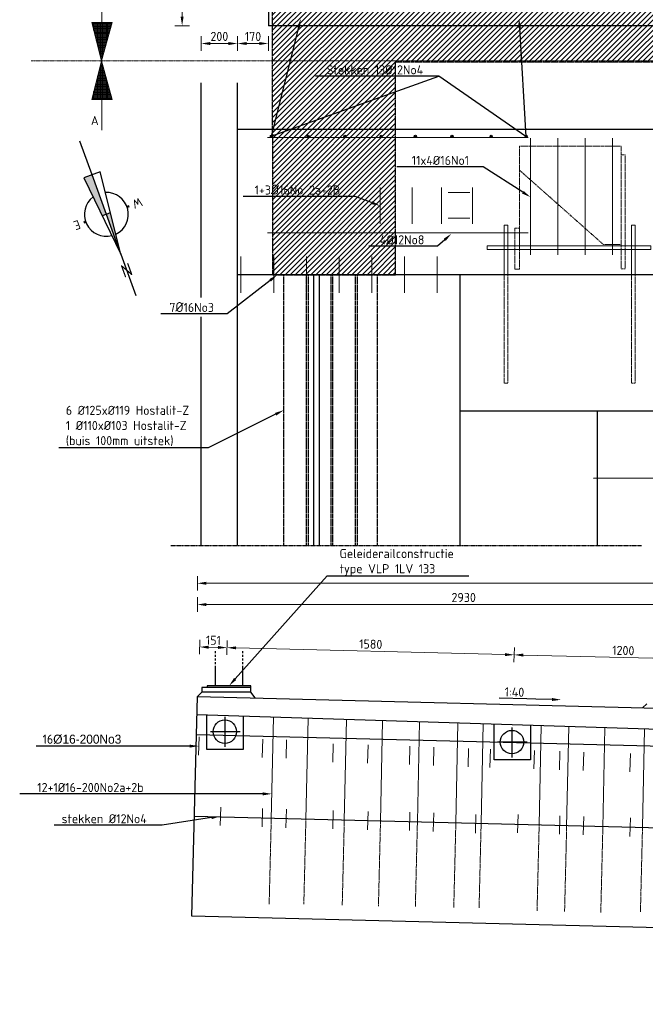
# Model space of a CAD drawing. Header units: millimetres. Extents: x -8028558 to 327273, y -63352 to 83293.
# Tile 154 of 195: x 241757 to 245199, y 4980 to 10398. Entities that reach past the tile are written whole.
import ezdxf
from ezdxf import colors
from ezdxf.entities.mleader import LeaderData, LeaderLine
from ezdxf.math import Vec2, Vec3

# ---------------------------------------------------------------- set-up
doc = ezdxf.new("R2010")
doc.units = ezdxf.units.MM
doc.linetypes.add('NLCS-HIDDEN', pattern=[4, 2, -2])
doc.linetypes.add('XX-AFBREEK', pattern=[7, 4, -1, 1, -1])
for name, color, linetype, lineweight in [('B-CO-BC-AFBREEKLIJN-G', 7, 'XX-AFBREEK', 18), ('B-CO-BC-AFBREEKLIJN-GD', 7, 'XX-AFBREEK', 25), ('B-CO-BC-BETONVORM-GD', 90, 'Continuous', 25), ('B-CO-BC-BETONVORM_GEWAPEND-T70', 210, 'Continuous', 70), ('B-CO-BC-STORTNAAD-GD', 10, 'BC-STORTNAAD', 25), ('B-CO-BC-WAPENING-G', 170, 'Continuous', 18), ('B-CO-BC-WAPENING-GD', 130, 'Continuous', 25), ('B-CO-BC-WAPENING_HOOFDWAPENING-G', 170, 'Continuous', 18), ('B-CO-BC-WAPENING_HOOFDWAPENING-GN', 140, 'NLCS-HIDDEN', 13), ('B-CO-KL-OVERIG_MANTELBUIS - CENTREERLIJN-GD', 8, 'NLCS-HIDDEN', 25), ('N-CO-BC-WAPENING_LOOPLIJN-G', 10, 'Continuous', 18), ('X-XX-AL-M', 7, 'Continuous', 18), ('X-XX-AL-ORIENTATIE-S', 7, 'Continuous', 25), ('X-XX-AL-VERWIJZING-T25', 7, 'Continuous', 25)]:
    doc.layers.add(name, color=color, linetype=linetype, lineweight=lineweight)
doc.layers.add('B-CO-BC-KABELGOOT-A', color=253, linetype='Continuous', lineweight=25, transparency=0.6)
doc.styles.add('NLCS-ISO', font='NLCS-ISO.ttf')
doc.styles.add('NLCS-ISO-MM20-T25', font='NLCS-ISO.ttf', dxfattribs={"height": 50})
doc.linetypes.add('BC-STORTNAAD', pattern='A,15,-1,[175,NLCS.SHX,S=1,R=0,X=0,Y=0],-1', length=17)
doc.dimstyles.new('NLCS-MM20-T25-PIJL_L0_H4', dxfattribs={"dimscale": 20, "dimtxt": 2.5, "dimasz": 2.5, "dimexe": 2, "dimexo": 2, "dimgap": 0.7, "dimtad": 1, "dimdec": 0, "dimzin": 0, "dimdsep": 46, "dimtxsty": 'NLCS-ISO-MM20-T25', "dimcen": 0, "dimdle": 2, "dimclrd": 256, "dimclre": 256, "dimclrt": 256, "dimadec": 4, "dimazin": 0, "dimtfac": 1, "dimtdec": 3, "dimtofl": 0, "dimtmove": 0, "dimatfit": 3, "dimfxl": 2, "dimfxlon": 1, "dimtfillclr": 256, "dimtolj": 1, "dimtzin": 0, "dimlwd": -1, "dimlwe": -1, "dimarcsym": 0})
pattern_1 = [(270, (78512.6045, 1678521.06), (6.985, -1e-15), [5.08, -1.905]), (360, (78512.6045, 1678521.06), (2e-15, 6.985), [5.08, -1.905])]

# ---------------------------------------------------------------- blocks, each defined once
blk = doc.blocks.new('*D1237')
at = {"layer": 'X-XX-AL-M', "transparency": 16777216}
for p, q in [((242690.7, 11984.2), (242610.7, 11984.2)), ((242650.7, 10414.7), (242650.7, 11934.2)), ((242690.7, 10364.7), (242610.7, 10364.7))]:
    blk.add_line(p, q, dxfattribs=at)
for points in [[(242642.4, 11934.2), (242659, 11934.2), (242650.7, 11984.2)], [(242642.4, 10414.7), (242659, 10414.7), (242650.7, 10364.7)]]:
    blk.add_solid(points, dxfattribs=at)
at = {"layer": 'X-XX-AL-M', "transparency": 16777216, "insert": (242611.7, 11174.5), "char_height": 50, "attachment_point": 5, "rotation": 90, "style": 'NLCS-ISO-MM20-T25'}
blk.add_mtext('\\A1;1620', dxfattribs=at)
blk = doc.blocks.new('*U827')
at = {"layer": 'B-CO-BC-WAPENING_HOOFDWAPENING-G', "flags": 128}
blk.add_lwpolyline([(0, 100), (0, -100)], dxfattribs=at)
blk = doc.blocks.new('*U828')
at = {"layer": 'X-XX-AL-VERWIJZING-T25', "color": 0, "linetype": 'ByBlock', "lineweight": -2, "transparency": 16777216}
for p in [(-1080, 0), (-900, 0), (-720, 0), (-540, 0), (-360, 0), (-180, 0), (0, 0)]:
    blk.add_blockref('*U827', p, dxfattribs=at)
blk = doc.blocks.new('*D1275')
at = {"layer": 'X-XX-AL-M', "transparency": 16777216}
for p, q in [((242755.6, 10227.1), (242755.6, 10307.1)), ((242955.6, 10227.1), (242955.6, 10307.1)), ((242805.6, 10267.1), (242905.6, 10267.1))]:
    blk.add_line(p, q, dxfattribs=at)
for points in [[(242805.6, 10275.4), (242805.6, 10258.8), (242755.6, 10267.1)], [(242905.6, 10275.4), (242905.6, 10258.8), (242955.6, 10267.1)]]:
    blk.add_solid(points, dxfattribs=at)
at = {"layer": 'X-XX-AL-M', "transparency": 16777216, "insert": (242855.6, 10306.1), "char_height": 50, "attachment_point": 5, "style": 'NLCS-ISO-MM20-T25'}
blk.add_mtext('\\A1;200', dxfattribs=at)
blk = doc.blocks.new('*D1276')
at = {"layer": 'X-XX-AL-M', "transparency": 16777216}
for p, q in [((242955.6, 10227.1), (242955.6, 10307.1)), ((243125.6, 10307.1), (243125.6, 10227.1)), ((243005.6, 10267.1), (243075.6, 10267.1))]:
    blk.add_line(p, q, dxfattribs=at)
for points in [[(243005.6, 10275.4), (243005.6, 10258.8), (242955.6, 10267.1)], [(243075.6, 10275.4), (243075.6, 10258.8), (243125.6, 10267.1)]]:
    blk.add_solid(points, dxfattribs=at)
at = {"layer": 'X-XX-AL-M', "transparency": 16777216, "insert": (243040.6, 10306.1), "char_height": 50, "attachment_point": 5, "style": 'NLCS-ISO-MM20-T25'}
blk.add_mtext('\\A1;170', dxfattribs=at)
blk = doc.blocks.new('*D965')
at = {"layer": 'X-XX-AL-M', "transparency": 16777216}
for p, q in [((242734.8, 7257.1), (242734.8, 7337.1)), ((262309.8, 7257.1), (262309.8, 7337.1)), ((262259.8, 7297.1), (242784.8, 7297.1))]:
    blk.add_line(p, q, dxfattribs=at)
for points in [[(242784.8, 7305.4), (242784.8, 7288.8), (242734.8, 7297.1)], [(262259.8, 7305.4), (262259.8, 7288.8), (262309.8, 7297.1)]]:
    blk.add_solid(points, dxfattribs=at)
at = {"layer": 'X-XX-AL-M', "transparency": 16777216, "insert": (252522.3, 7336.1), "char_height": 50, "attachment_point": 5, "style": 'NLCS-ISO-MM20-T25'}
blk.add_mtext('\\A1;19575', dxfattribs=at)
blk = doc.blocks.new('*D1325')
at = {"layer": 'X-XX-AL-M', "transparency": 16777216}
for p, q in [((242734.8, 7140), (242734.8, 7220)), ((245664.4, 7140), (245664.4, 7220)), ((245614.4, 7180), (242784.8, 7180))]:
    blk.add_line(p, q, dxfattribs=at)
for points in [[(242784.8, 7188.3), (242784.8, 7171.6), (242734.8, 7180)], [(245614.4, 7188.3), (245614.4, 7171.6), (245664.4, 7180)]]:
    blk.add_solid(points, dxfattribs=at)
at = {"layer": 'X-XX-AL-M', "transparency": 16777216, "insert": (244199.6, 7219), "char_height": 50, "attachment_point": 5, "style": 'NLCS-ISO-MM20-T25'}
blk.add_mtext('\\A1;2930', dxfattribs=at)
blk = doc.blocks.new('*D978')
at = {"layer": 'X-XX-AL-M', "transparency": 16777216}
for p, q in [((244476.3, 6863.4), (244478.3, 6943.3)), ((245626.4, 6874.6), (244527.3, 6902.1)), ((245675.4, 6833.4), (245677.4, 6913.4))]:
    blk.add_line(p, q, dxfattribs=at)
for points in [[(244527.5, 6910.4), (244527.1, 6893.8), (244477.3, 6903.3)], [(245626.6, 6882.9), (245626.2, 6866.3), (245676.4, 6873.4)]]:
    blk.add_solid(points, dxfattribs=at)
at = {"layer": 'X-XX-AL-M', "transparency": 16777216, "insert": (245077.8, 6927.3), "char_height": 50, "attachment_point": 5, "rotation": 358.5679, "style": 'NLCS-ISO-MM20-T25'}
blk.add_mtext('\\A1;1200', dxfattribs=at)
blk = doc.blocks.new('*D979')
at = {"layer": 'X-XX-AL-M', "transparency": 16777216}
for p, q in [((242896.7, 6902.8), (242898.7, 6982.8)), ((244427.3, 6904.6), (242947.7, 6941.6)), ((244476.3, 6863.4), (244478.3, 6943.3))]:
    blk.add_line(p, q, dxfattribs=at)
for points in [[(242947.9, 6949.9), (242947.5, 6933.3), (242897.7, 6942.8)], [(244427.5, 6912.9), (244427.1, 6896.3), (244477.3, 6903.3)]]:
    blk.add_solid(points, dxfattribs=at)
at = {"layer": 'X-XX-AL-M', "transparency": 16777216, "insert": (243688.5, 6962.1), "char_height": 50, "attachment_point": 5, "rotation": 358.5679, "style": 'NLCS-ISO-MM20-T25'}
blk.add_mtext('\\A1;1580', dxfattribs=at)
blk = doc.blocks.new('*D980')
at = {"layer": 'X-XX-AL-M', "transparency": 16777216}
for p, q in [((242745.7, 6906.6), (242747.7, 6986.6)), ((242847.8, 6944.1), (242796.6, 6945.4)), ((242896.7, 6902.8), (242898.7, 6982.8))]:
    blk.add_line(p, q, dxfattribs=at)
for points in [[(242796.9, 6953.7), (242796.4, 6937), (242746.7, 6946.6)], [(242848, 6952.4), (242847.5, 6935.7), (242897.7, 6942.8)]]:
    blk.add_solid(points, dxfattribs=at)
at = {"layer": 'X-XX-AL-M', "transparency": 16777216, "insert": (242823.2, 6983.7), "char_height": 50, "attachment_point": 5, "rotation": 358.5679, "style": 'NLCS-ISO-MM20-T25'}
blk.add_mtext('\\A1;151', dxfattribs=at)
blk = doc.blocks.new('Noordpeil')
at = {"linetype": 'Continuous'}
h = blk.add_hatch(color=256, dxfattribs=at)
h.paths.add_polyline_path([(0, 11.61), (-1.21, 0), (0, 0)])
h.paths.add_polyline_path([(1.21, 0), (0, 0), (0, -11.61), (2.42, -11.61)])
for p, q in [((0, 11.61), (0, 23.71)), ((0, -11.61), (0, -21.42))]:
    blk.add_line(p, q)
for p, q in [((0, 11.61), (0, -11.61)), ((-1.21, 0), (1.21, 0))]:
    blk.add_line(p, q, dxfattribs=at)
at = {"color": 1, "lineweight": 50}
for p, q in [((-6.04, 0), (-6.65, 0)), ((6.04, 0), (6.65, 0))]:
    blk.add_line(p, q, dxfattribs=at)
at = {"linetype": 'Continuous'}
blk.add_lwpolyline([(-2.42, -11.61), (2.42, -11.61), (0, 11.61)], close=True, dxfattribs=at)
for start, end in [(95.5295, 252.5813), (287.4187, 84.4705)]:
    blk.add_arc((0, 0), 6.04, start, end)
at = {"linetype": 'Continuous', "style": 'NLCS-ISO'}
for s, insert, char_height, width, attachment_point in [('{\\fNLCS-ISO|b1|i0|c0|p34;N}', (0, 16.31), 3.5, 2.175, 5), ('{\\fNLCS-ISO|b1|i0|c0|p34;W}', (-7.75, 0), 2.5, 1.8322, 6), ('{\\fNLCS-ISO|b1|i0|c0|p34;E}', (7.75, 0), 2.5, 1.1297, 4)]:
    blk.add_mtext(s, dxfattribs=dict(at, insert=insert, char_height=char_height, width=width, attachment_point=attachment_point))

msp = doc.modelspace()

# ---------------------------------------------------------------- hatches: boundary and pattern name
at = {"layer": 'B-CO-BC-BETONVORM-GD', "true_color": 0x939598}
h = msp.add_hatch(color=252, dxfattribs=at)
h.dxf.hatch_style = 1
h.paths.add_polyline_path([(243148.1, 9756.4, -1), (243136.1, 9756.4, -1)])
h = msp.add_hatch(color=252, dxfattribs=at)
h.dxf.hatch_style = 1
h.paths.add_polyline_path([(243350.2, 9756.4, -1), (243338.2, 9756.4, -1)])
h = msp.add_hatch(color=252, dxfattribs=at)
h.dxf.hatch_style = 1
h.paths.add_polyline_path([(243552.2, 9756.4, -1), (243540.2, 9756.4, -1)])
h = msp.add_hatch(color=252, dxfattribs=at)
h.dxf.hatch_style = 1
h.paths.add_polyline_path([(243751.6, 9756.4, -1), (243739.6, 9756.4, -1)])
h = msp.add_hatch(color=252, dxfattribs=at)
h.dxf.hatch_style = 1
h.paths.add_polyline_path([(243939.7, 9756.4, -1), (243927.7, 9756.4, -1)])
h = msp.add_hatch(color=252, dxfattribs=at)
h.dxf.hatch_style = 1
h.paths.add_polyline_path([(244141.1, 9756.4, -1), (244129.1, 9756.4, -1)])
h = msp.add_hatch(color=252, dxfattribs=at)
h.dxf.hatch_style = 1
h.paths.add_polyline_path([(244357, 9756.4, -1), (244345, 9756.4, -1)])
h = msp.add_hatch(color=252, dxfattribs=at)
h.dxf.hatch_style = 1
h.paths.add_polyline_path([(244549, 9756.4, -1), (244537, 9756.4, -1)])
at = {"layer": 'N-CO-BC-WAPENING_LOOPLIJN-G', "ltscale": 500, "true_color": 0x636466}
h = msp.add_hatch(dxfattribs=at)
h.set_pattern_fill('ANGLE', color=251, angle=-90)
h.set_pattern_definition(pattern_1)
h.paths.add_polyline_path([(242266, 10383.4), (242153.4, 10383.4), (242206.2, 10172), (242206.5, 10172)])
h = msp.add_hatch(dxfattribs=at)
h.set_pattern_fill('ANGLE', color=251, angle=-90)
h.set_pattern_definition(pattern_1)
h.paths.add_polyline_path([(242266, 9959.5), (242153.4, 9959.5), (242206.2, 10170.9), (242206.5, 10170.9)])

# ---------------------------------------------------------------- linework, layer by layer
at = {"layer": 'B-CO-BC-AFBREEKLIJN-G', "flags": 128}
msp.add_lwpolyline([(263813.8, 10171.4), (241819.5, 10171.4)], dxfattribs=at)
at = {"layer": 'B-CO-BC-AFBREEKLIJN-GD', "flags": 128}
msp.add_lwpolyline([(242588.1, 7504.3), (245178.1, 7504.3)], dxfattribs=at)
at = {"layer": 'B-CO-BC-BETONVORM-GD', "flags": 128}
for points in [[(243125.6, 13602.3), (243125.6, 10364.7)], [(262329.6, 10364.7), (243125.6, 10364.7)], [(242755.6, 7504.3), (242755.6, 10050.6)], [(242955.6, 7504.3), (242955.6, 10050.6)], [(243104.6, 9794.7), (242955.6, 9794.7)], [(262329.6, 9794.7), (243104.6, 9794.7)], [(262329.6, 8994.7), (242955.6, 8994.7)], [(243375.6, 7504.3), (243375.6, 8994.7)], [(243405.6, 7504.3), (243405.6, 8994.7)], [(244180.6, 7504.3), (244180.6, 8994.7)], [(244180.6, 8246.4), (262329.6, 8246.4)], [(244935.4, 7504.3), (244935.4, 8246.4)], [(244914.4, 7875.3), (262329.6, 7876.9)], [(244935.4, 7875.3), (262329.6, 7876.9)], [(242834.1, 6912.7), (242834.1, 6922.7)], [(242834.1, 6892.7), (242834.1, 6902.7)], [(242834.1, 6872.7), (242834.1, 6882.7)], [(242984.1, 6912.7), (242984.1, 6922.7)], [(242984.1, 6892.7), (242984.1, 6902.7)], [(242984.1, 6872.7), (242984.1, 6882.7)], [(242834.1, 6852.7), (242834.1, 6862.7)], [(242834.1, 6733.2), (242834.1, 6842.7)], [(242984.1, 6852.7), (242984.1, 6862.7)], [(242984.1, 6733.2), (242984.1, 6842.7)], [(243029.1, 6698.2), (243029.1, 6723.2), (242759.1, 6723.2), (242759.1, 6698.2)], [(243029.1, 6723.2), (243029.1, 6733.2), (242789.1, 6733.2), (242789.1, 6723.2)], [(242704.6, 5465.6), (242734.8, 6673.9)], [(242759.1, 6698.2), (242734.8, 6673.9)], [(242734.8, 6673.9), (245627.7, 6600.6)], [(243029.1, 6698.2), (242759.1, 6698.2)], [(243052.5, 6665.9), (243028.9, 6698.4)], [(245206.3, 6634.5), (245183.7, 6611.9)], [(245448.7, 6487), (242732.3, 6573.3)], [(242787.2, 6382.1), (242787.2, 6570.9)], [(242885.7, 6561.4), (242885.7, 6396.5)], [(242987.2, 6564.5), (242987.2, 6382.1)], [(244366.8, 6324.8), (244366.8, 6521.3)], [(244465.2, 6504.1), (244465.2, 6339.2)], [(244566.8, 6514.9), (244566.8, 6324.8)], [(242729.6, 6465.3), (260928.8, 6010.3)], [(242969.3, 6480.6), (242806.1, 6480.6)], [(244548.9, 6423.3), (244385.6, 6423.3)], [(242987.2, 6382.1), (242787.2, 6382.1)], [(244566.8, 6324.8), (244366.8, 6324.8)], [(262109.8, 4980.5), (242704.6, 5465.6)]]:
    msp.add_lwpolyline(points, dxfattribs=at)
at = {"layer": 'B-CO-BC-BETONVORM-GD'}
for centre in [(242885.7, 6480.6), (244465.2, 6423.3)]:
    msp.add_circle(centre, 64.5, dxfattribs=at)
at = {"layer": 'B-CO-BC-STORTNAAD-GD', "flags": 128}
msp.add_lwpolyline([(242718.4, 6015.4), (261959.6, 5534.4)], dxfattribs=at)
at = {"layer": 'B-CO-BC-WAPENING-G', "flags": 128}
for points in [[(242209.7, 10383.4), (242209.7, 10551.9)], [(242209.7, 9959.5), (242209.7, 9791)]]:
    msp.add_lwpolyline(points, dxfattribs=at)
at = {"layer": 'B-CO-BC-WAPENING-GD'}
for centre in [(243142.1, 9756.4), (243344.2, 9756.4), (243546.2, 9756.4), (243745.6, 9756.4), (243933.7, 9756.4), (244135.1, 9756.4), (244351, 9756.4), (244543, 9756.4)]:
    msp.add_circle(centre, 6, dxfattribs=at)
at = {"layer": 'B-CO-BC-WAPENING_HOOFDWAPENING-G', "flags": 128}
for points in [[(243121, 9750.4), (244554.4, 9750.4)], [(244567.6, 9104.2), (244567.6, 9745.8)], [(244717.6, 9104.2), (244717.6, 9745.8)], [(244867.6, 9104.2), (244867.6, 9745.8)], [(245017.6, 9104.2), (245017.6, 9745.8)], [(243740.1, 9274.1), (243740.1, 9474.1)], [(243915.6, 9274.1), (243915.6, 9474.1)], [(244078.3, 9274.1), (244078.3, 9474.1)], [(244233.8, 9448), (244113.7, 9448)], [(244248.9, 9274.1), (244248.9, 9474.1)], [(244233.8, 9306), (244113.7, 9306)], [(244442.6, 9268.3), (244422.6, 9268.3)], [(244422.6, 9268.3), (244422.6, 8998.3)], [(244442.6, 9268.3), (244442.6, 8998.3)], [(245142.6, 9268.3), (245122.6, 9268.3)], [(245122.6, 9268.3), (245122.6, 8998.3)], [(245142.6, 9268.3), (245142.6, 8998.3)], [(243121, 9226.1), (244554.4, 9226.1)], [(243153.1, 6559.9), (243141, 5996.8)], [(243343.5, 6553.9), (243331.6, 5997)], [(243554.9, 6547.2), (243542.9, 5991.7)], [(243753.9, 6540.9), (243742, 5986.7)], [(243956.9, 6534.4), (243945.1, 5984.4)], [(244168.3, 6527.7), (244156.5, 5979.1)], [(244307.4, 6523.6), (244295.6, 5976.4)], [(244626.5, 6513.1), (244614.8, 5967.6)], [(244777.9, 6508.3), (244766, 5956.5)], [(244976.9, 6502), (244965.1, 5951.6)], [(242741.4, 6350.5), (242743.9, 6451.8)], [(245194.9, 6495.1), (245183.3, 5954.3)], [(243091.6, 6338.7), (243094.1, 6440.1)], [(243222.9, 6334.1), (243225.4, 6435.4)], [(243479.4, 6312.5), (243482, 6413.8)], [(243671.2, 6306.9), (243673.7, 6408.3)], [(243901.4, 6299.4), (243904, 6400.8)], [(244032.7, 6294.8), (244035.3, 6396.1)], [(244224.4, 6287.3), (244226.9, 6388.6)], [(244344.3, 6282.6), (244346.9, 6383.9)], [(244586, 6276.1), (244588.6, 6377.4)], [(244726.3, 6271.1), (244728.9, 6372.5)], [(244857.7, 6266.4), (244860.2, 6367.8)], [(245114.2, 6259), (245116.7, 6360.3)], [(242860.6, 5964.3), (242863.2, 6065.6)], [(243090.9, 5956.8), (243093.4, 6058.1)], [(243222.2, 5952.1), (243224.7, 6053.5)], [(243479.1, 5945.7), (243481.7, 6047)], [(243670.8, 5940.2), (243673.4, 6041.5)], [(243901.2, 5936.5), (243903.8, 6037.9)], [(244032.5, 5931.9), (244035.1, 6033.2)], [(244264.2, 5922.8), (244266.7, 6024.1)], [(244496.1, 5924.3), (244498.6, 6025.7)], [(244726.3, 5916.8), (244728.9, 6018.1)], [(244857.7, 5912.1), (244860.2, 6013.5)], [(245114.2, 5904.7), (245116.7, 6006)]]:
    msp.add_lwpolyline(points, dxfattribs=at)
at = {"layer": 'B-CO-BC-WAPENING_HOOFDWAPENING-G'}
msp.add_lwpolyline([(245229.6, 9153.3), (244329.6, 9153.3), (244329.6, 9133.3), (245229.6, 9133.3)], close=True, dxfattribs=at)
at = {"layer": 'B-CO-BC-WAPENING_HOOFDWAPENING-GN', "flags": 128}
for points in [[(245065.3, 9702.6), (244506.6, 9702.6)], [(244506.6, 9702.6), (244506.6, 9161.3)], [(245065.3, 9653.9), (245065.3, 9702.6)], [(244967.9, 9161.3), (244506.6, 9570.1)], [(245065.3, 9161.3), (244967.9, 9161.3)], [(244422.6, 8398.3), (244422.6, 8998.3)], [(244442.6, 8998.3), (244442.6, 8398.3)], [(245122.6, 8398.3), (245122.6, 8998.3)], [(245142.6, 8998.3), (245142.6, 8398.3)], [(244442.6, 8398.3), (244422.6, 8398.3)], [(245142.6, 8398.3), (245122.6, 8398.3)], [(243141, 5996.8), (243129.6, 5531.2)], [(243331.6, 5997), (243320.2, 5531.4)], [(243542.9, 5991.7), (243531.6, 5526.1)], [(243742, 5986.7), (243730.7, 5521.2)], [(243945.1, 5984.4), (243933.8, 5518.9)], [(244156.5, 5979.1), (244145.1, 5513.6)], [(244295.6, 5976.4), (244284.3, 5510.8)], [(244614.8, 5967.6), (244603.2, 5494.3)], [(244766, 5956.5), (244754.7, 5491)], [(244965.1, 5951.6), (244953.8, 5486)], [(245183.3, 5954.3), (245171.9, 5488.7)]]:
    msp.add_lwpolyline(points, dxfattribs=at)
at = {"layer": 'B-CO-BC-WAPENING_HOOFDWAPENING-GN'}
for points in [[(245087.5, 9027.9), (245065.3, 9027.9), (245065.3, 9653.9), (245087.5, 9653.9)], [(244506.6, 9251.7), (244481.4, 9251.7), (244481.4, 9025.8), (244506.6, 9025.8)]]:
    msp.add_lwpolyline(points, close=True, dxfattribs=at)
at = {"layer": 'B-CO-KL-OVERIG_MANTELBUIS - CENTREERLIJN-GD', "flags": 128}
for points in [[(243210.1, 7504.3), (243210.1, 8994.7)], [(243335.1, 7504.3), (243335.1, 8994.7)], [(243345.1, 7504.3), (243345.1, 8994.7)], [(243470.1, 7504.3), (243470.1, 8994.7)], [(243480.1, 7504.3), (243480.1, 8994.7)], [(243605.1, 7504.3), (243605.1, 8994.7)], [(243615.1, 7504.3), (243615.1, 8994.7)], [(243725.1, 7504.3), (243725.1, 8994.7)]]:
    msp.add_lwpolyline(points, dxfattribs=at)
at = {"layer": 'N-CO-BC-WAPENING_LOOPLIJN-G', "ltscale": 500, "flags": 128}
for points in [[(242206.4, 10171.4), (242153.4, 10383.4)], [(242153.4, 10383.4), (242266, 10383.4)], [(242266, 10383.4), (242206.4, 10171.4)], [(242206.4, 10171.4), (242153.4, 9959.5)], [(242266, 9959.5), (242206.4, 10171.4)], [(242153.4, 9959.5), (242266, 9959.5)]]:
    msp.add_lwpolyline(points, dxfattribs=at)

# ---------------------------------------------------------------- texts
at = {"layer": 'B-CO-BC-BETONVORM_GEWAPEND-T70', "ltscale": 500, "insert": (242148.8, 9868), "char_height": 50, "attachment_point": 1, "style": 'NLCS-ISO-MM20-T25'}
msp.add_mtext_dynamic_manual_height_columns('A', width=332.893, gutter_width=35, heights=[0], dxfattribs=at)

# ---------------------------------------------------------------- dimensions: what is measured, and where the dimension line sits
at = {"layer": 'X-XX-AL-M'}
for base, p1, p2, angle, picture, middle in [((242650.713, 11984.2349), (243124.6053, 10364.7195), (243125.6053, 11984.2349), 90, '*D1237', (242611.713, 11174.4772)), ((242746.7, 6946.6), (242885.7, 6461.4), (242734.6, 6465.2), 358.5679, '*D980', (242823.2, 6983.7)), ((242897.7, 6942.8), (244465.2, 6421.9), (242885.7, 6461.4), 358.5679, '*D979', (243688.5, 6962.1)), ((244477.3, 6903.3), (245664.4, 6391.9), (244465.2, 6421.9), 358.5679, '*D978', (245077.8, 6927.3))]:
    dim = msp.add_linear_dim(base=base, p1=p1, p2=p2, angle=angle, dimstyle='NLCS-MM20-T25-PIJL_L0_H4', dxfattribs=at)
    dim.commit()
    dim.dimension.update_dxf_attribs({"geometry": picture, "text_midpoint": middle})
for base, p1, p2, picture, middle in [((243125.6, 10267.1), (242955.6, 10050.6), (243125.6, 10364.7), '*D1276', (243040.6, 10306.1)), ((242955.6, 10267.1), (242755.6, 10050.6), (242955.6, 10050.6), '*D1275', (242855.6, 10306.1)), ((242734.8, 7297.1), (262309.8, 6811.5), (242734.8, 6693.9), '*D965', (252522.3, 7336.1)), ((242734.8, 7180), (245664.4, 6562), (242734.8, 6673.9), '*D1325', (244199.6, 7219))]:
    dim = msp.add_linear_dim(base=base, p1=p1, p2=p2, dimstyle='NLCS-MM20-T25-PIJL_L0_H4', dxfattribs=at)
    dim.commit()
    dim.dimension.update_dxf_attribs({"geometry": picture, "text_midpoint": middle})

# ---------------------------------------------------------------- leaders
at = {"layer": 'X-XX-AL-VERWIJZING-T25'}
ml = msp.add_multileader_mtext('Standard', dxfattribs=at)
ml.set_content('Stekken 13Ø12No4', color=256, style='NLCS-ISO-MM20-T25')
ml.set_leader_properties(color=256, linetype='ByLayer', lineweight=-1)
ml.build(insert=Vec2(0, 0))
ml.multileader.update_dxf_attribs({"text_left_attachment_type": 5, "text_right_attachment_type": 5, "dogleg_length": 50, "arrow_head_size": 50})
ctx = ml.context
ctx.base_point, ctx.char_height, ctx.arrow_head_size, ctx.landing_gap_size, ctx.plane_origin = Vec3(243427.7, 10087.2), 50, 50, 18, Vec3(243303.1, 10403.4)
ctx.left_attachment, ctx.right_attachment = 5, 5
notes = []
notes.append((ctx, [(1, (1, 1, 0), (244063.7, 10087.2), (-1, 0), 50, [(1, [(243303.1, 10403.4), (243141.5, 9757.2)], 0, []), (3, [(244503.8, 10403.9), (244542.1, 9756.1)], 0, [])])]))
ctx.mtext.insert, ctx.mtext.flow_direction = Vec3(243445.7, 10147.2), 5
ml = msp.add_multileader_mtext('Standard', dxfattribs=at)
ml.set_content('11x4Ø16No1', color=256, style='NLCS-ISO-MM20-T25')
ml.set_leader_properties(color=256, linetype='ByLayer', lineweight=-1)
ml.build(insert=Vec2(0, 0))
ml.multileader.update_dxf_attribs({"text_left_attachment_type": 5, "text_right_attachment_type": 5, "dogleg_length": 50, "arrow_head_size": 50})
ctx = ml.context
ctx.base_point, ctx.char_height, ctx.arrow_head_size, ctx.landing_gap_size, ctx.plane_origin = Vec3(243896, 9589), 50, 50, 18, Vec3(244567.6, 9421.4)
ctx.left_attachment, ctx.right_attachment = 5, 5
notes.append((ctx, [(0, (1, 1, 0), (244307, 9589), (-1, 0), 50, [(0, [(244567.6, 9421.4)], 0, [])])]))
ctx.mtext.insert, ctx.mtext.flow_direction = Vec3(243914, 9649), 5
ml = msp.add_multileader_mtext('Standard', dxfattribs=at)
ml.set_content('1+3{\\H1.08333x;Ø}16No 2a+2B', color=256, style='NLCS-ISO-MM20-T25')
ml.set_leader_properties(color=256, linetype='ByLayer', lineweight=-1)
ml.build(insert=Vec2(0, 0))
ml.multileader.update_dxf_attribs({"text_left_attachment_type": 5, "text_right_attachment_type": 5, "dogleg_length": 50, "arrow_head_size": 50})
ctx = ml.context
ctx.base_point, ctx.char_height, ctx.arrow_head_size, ctx.landing_gap_size, ctx.plane_origin = Vec3(243031.6, 9425.3), 50, 50, 18, Vec3(243690.1, 9357.9)
ctx.left_attachment, ctx.right_attachment = 5, 5
notes.append((ctx, [(0, (1, 1, 0), (243601.8, 9425.3), (-1, 0), 50, [(0, [(243740.1, 9374.1)], 0, [])])]))
ctx.mtext.insert, ctx.mtext.rotation, ctx.mtext.flow_direction = Vec3(243049.6, 9490.3), 6.283185, 5
ml = msp.add_multileader_mtext('Standard', dxfattribs=at)
ml.set_content('4Ø12No8 ', color=256, style='NLCS-ISO-MM20-T25')
ml.set_leader_properties(color=256, linetype='ByLayer', lineweight=-1)
ml.build(insert=Vec2(0, 0))
ml.multileader.update_dxf_attribs({"text_left_attachment_type": 5, "text_right_attachment_type": 5, "dogleg_length": 50, "arrow_head_size": 50})
ctx = ml.context
ctx.base_point, ctx.char_height, ctx.arrow_head_size, ctx.landing_gap_size, ctx.plane_origin = Vec3(243720.4, 9152), 50, 50, 18, Vec3(243882.3, 9220.6)
ctx.left_attachment, ctx.right_attachment = 5, 5
notes.append((ctx, [(1, (1, 1, 0), (244056.4, 9152), (-1, 0), 50, [(0, [(244132.3, 9220.6)], 0, [])])]))
ctx.mtext.insert, ctx.mtext.flow_direction = Vec3(243738.4, 9212), 5
ml = msp.add_multileader_mtext('Standard', dxfattribs=at)
ml.set_content('6 Ø125xØ119 Hostalit-Z\\P1 Ø110xØ103 Hostalit-Z\\P(buis 100mm uitstek)', color=256, style='NLCS-ISO-MM20-T25')
ml.set_leader_properties(color=256, linetype='ByLayer', lineweight=-1)
ml.build(insert=Vec2(0, 0))
ml.multileader.update_dxf_attribs({"text_left_attachment_type": 5, "text_right_attachment_type": 5, "dogleg_length": 50, "arrow_head_size": 50})
ctx = ml.context
ctx.base_point, ctx.char_height, ctx.arrow_head_size, ctx.landing_gap_size, ctx.plane_origin = Vec3(241993, 8042), 50, 50, 18, Vec3(242489.2, 8307.2)
ctx.left_attachment, ctx.right_attachment = 5, 5
notes.append((ctx, [(1, (1, 1, 0), (242794, 8042), (-1, 0), 50, [(0, [(243210.1, 8249.5)], 0, [])])]))
ctx.mtext.insert, ctx.mtext.width, ctx.mtext.flow_direction = Vec3(242011, 8273.7), 13466.668, 5
ml = msp.add_multileader_mtext('Standard', dxfattribs=at)
ml.set_content('Geleiderailconstructie\\Ptype VLP 1LV 133 ', color=256, style='NLCS-ISO-MM20-T25')
ml.set_leader_properties(color=256, linetype='ByLayer', lineweight=-1)
ml.build(insert=Vec2(0, 0))
ml.multileader.update_dxf_attribs({"text_left_attachment_type": 5, "text_right_attachment_type": 5, "dogleg_length": 50, "arrow_head_size": 50})
ctx = ml.context
ctx.base_point, ctx.char_height, ctx.arrow_head_size, ctx.landing_gap_size, ctx.plane_origin = Vec3(243498.8, 7337.4), 50, 50, 18, Vec3(242909.1, 6733.2)
ctx.left_attachment, ctx.right_attachment = 5, 5
notes.append((ctx, [(1, (1, 1, 0), (243448.8, 7337.4), (1, 0), 50, [(0, [(242909.1, 6733.2)], 0, [])])]))
ctx.mtext.insert, ctx.mtext.flow_direction = Vec3(243516.8, 7485.7), 5
ml = msp.add_multileader_mtext('Standard', dxfattribs=at)
ml.set_content('1:40', color=256, style='NLCS-ISO-MM20-T25')
ml.set_leader_properties(color=256, linetype='ByLayer', lineweight=-1)
ml.build(insert=Vec2(0, 0))
ml.multileader.update_dxf_attribs({"text_left_attachment_type": 5, "text_right_attachment_type": 5, "dogleg_length": 50, "arrow_head_size": 50})
ctx = ml.context
ctx.base_point, ctx.char_height, ctx.arrow_head_size, ctx.landing_gap_size, ctx.plane_origin, ctx.plane_x_axis, ctx.plane_y_axis = Vec3(244405.9, 6665.4), 50, 50, 18, Vec3(244735.5, 6656.3), Vec3(0.999624, -0.027417), Vec3(0.027417, 0.999624)
ctx.left_attachment, ctx.right_attachment = 5, 5
notes.append((ctx, [(0, (1, 1, 0), (244596.9, 6660.1), (-0.999624, 0.027417), 50, [(0, [(244735.5, 6656.3)], 0, [])])]))
ctx.mtext.insert, ctx.mtext.text_direction, ctx.mtext.rotation, ctx.mtext.flow_direction = Vec3(244425.6, 6724.9), Vec3(0.999624, -0.027417), 6.255765, 5
ml = msp.add_multileader_mtext('Standard', dxfattribs=at)
ml.set_content('16{\\fMS PGothic|b0|i0|c0|p34;Ø16-200No3}', color=256, style='NLCS-ISO-MM20-T25')
ml.set_leader_properties(color=256, linetype='ByLayer', lineweight=-1)
ml.build(insert=Vec2(0, 0))
ml.multileader.update_dxf_attribs({"text_left_attachment_type": 5, "text_right_attachment_type": 5, "dogleg_length": 50, "arrow_head_size": 50})
ctx = ml.context
ctx.base_point, ctx.char_height, ctx.arrow_head_size, ctx.landing_gap_size, ctx.plane_origin = Vec3(241865.3, 6401.2), 50, 50, 18, Vec3(242742.7, 6401.2)
ctx.left_attachment, ctx.right_attachment = 5, 5
notes.append((ctx, [(0, (1, 1, 0), (242389.2, 6401.2), (-1, 0), 50, [(0, [(242742.7, 6401.2)], 0, [])])]))
ctx.mtext.insert, ctx.mtext.flow_direction = Vec3(241883.3, 6464.3), 5
ml = msp.add_multileader_mtext('Standard', dxfattribs=at)
ml.set_content('12+1Ø16-200No2a+2b', color=256, style='NLCS-ISO-MM20-T25')
ml.set_leader_properties(color=256, linetype='ByLayer', lineweight=-1)
ml.build(insert=Vec2(0, 0))
ml.multileader.update_dxf_attribs({"text_left_attachment_type": 5, "text_right_attachment_type": 5, "dogleg_length": 50, "arrow_head_size": 50})
ctx = ml.context
ctx.base_point, ctx.char_height, ctx.arrow_head_size, ctx.landing_gap_size, ctx.plane_origin = Vec3(241836.1, 6138.4), 50, 50, 18, Vec3(243144.1, 6138.4)
ctx.left_attachment, ctx.right_attachment = 5, 5
notes.append((ctx, [(0, (1, 1, 0), (242532.1, 6138.4), (-1, 0), 50, [(0, [(243144.1, 6138.4)], 0, [])])]))
ctx.mtext.insert, ctx.mtext.flow_direction = Vec3(241854.1, 6198.4), 5
ml = msp.add_multileader_mtext('Standard', dxfattribs=at)
ml.set_content('stekken Ø12No4', color=256, style='NLCS-ISO-MM20-T25')
ml.set_leader_properties(color=256, linetype='ByLayer', lineweight=-1)
ml.build(insert=Vec2(0, 0))
ml.multileader.update_dxf_attribs({"text_left_attachment_type": 5, "text_right_attachment_type": 5, "dogleg_length": 50, "arrow_head_size": 50})
ctx = ml.context
ctx.base_point, ctx.char_height, ctx.arrow_head_size, ctx.landing_gap_size, ctx.plane_origin = Vec3(241969.7, 5966.6), 50, 50, 18, Vec3(242861.9, 6014.9)
ctx.left_attachment, ctx.right_attachment = 5, 5
notes.append((ctx, [(0, (1, 1, 0), (242540.7, 5966.6), (-1, 0), 50, [(0, [(242861.9, 6014.9)], 0, [])])]))
ctx.mtext.insert, ctx.mtext.flow_direction = Vec3(241987.7, 6026.6), 5
for ctx, leaders in notes:
    for number, flags, end, landing, length, lines in leaders:
        leader = LeaderData()
        leader.index, (leader.has_last_leader_line, leader.has_dogleg_vector, leader.attachment_direction) = number, flags
        leader.last_leader_point, leader.dogleg_vector, leader.dogleg_length = Vec3(end), Vec3(landing), length
        for number, points, colour, breaks in lines:
            line = LeaderLine()
            line.index, line.vertices, line.color, line.breaks = number, Vec3.list(points), colors.encode_raw_color(colour), breaks
            leader.lines.append(line)
        ctx.leaders.append(leader)

# ---------------------------------------------------------------- next in the draw order: leaders
ml = msp.add_multileader_mtext('Standard', dxfattribs=at)
ml.set_content('7{\\H1.08333x;Ø}16No3', color=256, style='NLCS-ISO-MM20-T25')
ml.set_leader_properties(color=256, linetype='ByLayer', lineweight=-1)
ml.build(insert=Vec2(0, 0))
ml.multileader.update_dxf_attribs({"text_left_attachment_type": 5, "text_right_attachment_type": 5, "dogleg_length": 50, "arrow_head_size": 50})
ctx = ml.context
ctx.base_point, ctx.char_height, ctx.arrow_head_size, ctx.landing_gap_size, ctx.plane_origin = Vec3(242562.6, 8779.1), 50, 50, 18, Vec3(243381.4, 8682.5)
ctx.left_attachment, ctx.right_attachment = 5, 5
notes = []
notes.append((ctx, [(0, (1, 1, 0), (242897.7, 8779.1), (-1, 0), 50, [(0, [(243174.6, 8994.7)], 0, [])])]))
ctx.mtext.insert, ctx.mtext.rotation, ctx.mtext.flow_direction = Vec3(242580.6, 8844.1), 6.283185, 5
ctx.mtext.has_bg_fill, ctx.mtext.bg_color, ctx.mtext.bg_scale_factor, ctx.mtext.bg_transparency, ctx.mtext.use_window_bg_color = 1, -1027028792, 1.5, 0, 1
for ctx, leaders in notes:
    for number, flags, end, landing, length, lines in leaders:
        leader = LeaderData()
        leader.index, (leader.has_last_leader_line, leader.has_dogleg_vector, leader.attachment_direction) = number, flags
        leader.last_leader_point, leader.dogleg_vector, leader.dogleg_length = Vec3(end), Vec3(landing), length
        for number, points, colour, breaks in lines:
            line = LeaderLine()
            line.index, line.vertices, line.color, line.breaks = number, Vec3.list(points), colors.encode_raw_color(colour), breaks
            leader.lines.append(line)
        ctx.leaders.append(leader)

# ---------------------------------------------------------------- next in the draw order: hatches: boundary and pattern name
at = {"layer": 'B-CO-BC-KABELGOOT-A'}
h = msp.add_hatch(dxfattribs=at)
h.set_pattern_fill('ACO-BETON_GEWAPEND-SODMM', color=256, scale=10, pattern_type=2)
h.set_pattern_definition([(45, (0, 0), (-14.1421356, 14.1421356), [])])
h.paths.add_polyline_path([(246990, 12738.7), (246975.3, 10735.1), (243145.2, 10735.1), (243148.5, 8994.7), (243825, 8994.7), (243825, 10166.9), (247655, 10166.9), (247655, 12738.7)])

# ---------------------------------------------------------------- next in the draw order: linework, layer by layer
at = {"layer": 'B-CO-KL-OVERIG_MANTELBUIS - CENTREERLIJN-GD', "flags": 128}
msp.add_lwpolyline([(246990, 12738.7), (246975.3, 10735.1), (243145.2, 10735.1), (243148.5, 8994.7), (243825, 8994.7), (243825, 10166.9), (247655, 10166.9), (247655, 12738.7)], close=True, dxfattribs=at)

# ---------------------------------------------------------------- next in the draw order: block references
at = {"layer": 'X-XX-AL-ORIENTATIE-S', "xscale": 20, "yscale": 20, "zscale": 20, "rotation": 199.9188330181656}
msp.add_blockref('Noordpeil', (242234.3, 9327.1), dxfattribs=at)
at = {"layer": 'X-XX-AL-VERWIJZING-T25'}
msp.add_blockref('*U828', (244054.6, 8994.7), dxfattribs=at)

doc.saveas('drawing.dxf')
